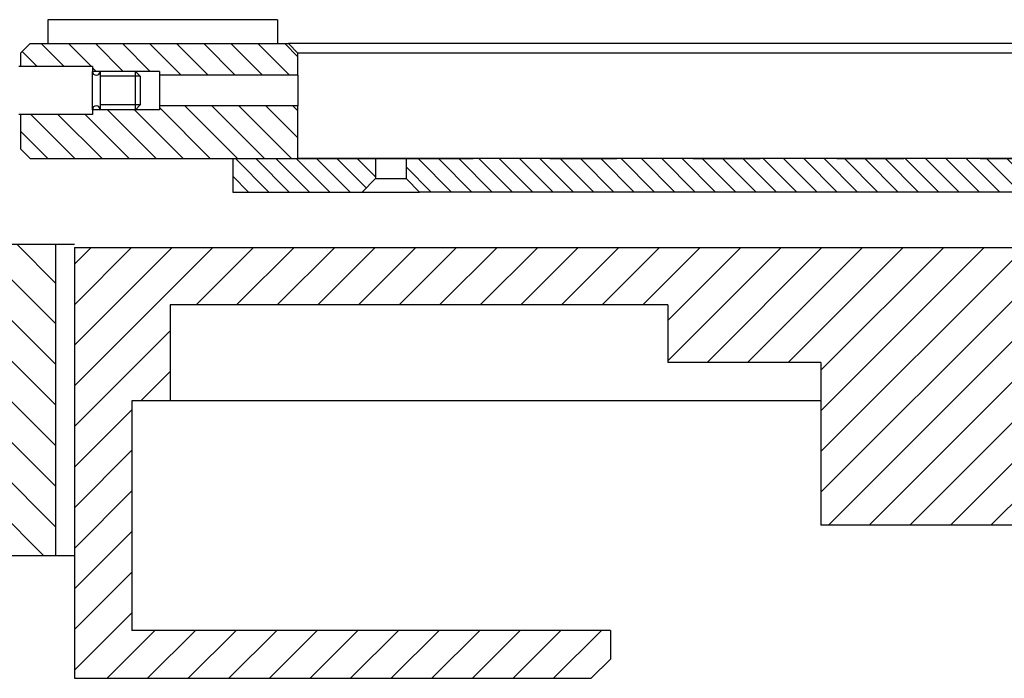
# Model space of a CAD drawing. Extents: x -1809 to 6113, y -4129 to 1471.
# Tile 3 of 197: x -216 to -113, y -2820 to -2751. Entities that reach past the tile are written whole.
import ezdxf

# ---------------------------------------------------------------- set-up
doc = ezdxf.new("R2010")
doc.units = 0
doc.linetypes.add('DASHED', pattern=[15, 7, -8])
doc.layers.get('0').update_dxf_attribs({"linetype": 'CONTINUOUS'})
doc.layers.add('1', color=7, linetype='CONTINUOUS')
pattern_1 = [(315, (-1117.56998979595, -6318.135432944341), (1.4142135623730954, 1.4142135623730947), [])]
pattern_2 = [(315, (-1117.569989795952, -6268.135432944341), (1.0606601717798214, 1.060660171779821), [])]

# ---------------------------------------------------------------- blocks, each defined once
blk = doc.blocks.new('Z-STACK', base_point=(-660.9662464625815, -2918.356431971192))
at = {"linetype": 'CONTINUOUS'}
h = blk.add_hatch(dxfattribs=at)
h.set_pattern_fill('USER', color=4, scale=2, angle=315, pattern_type=0)
h.set_pattern_definition(pattern_1)
h.paths.add_polyline_path([(-214.4034238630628, -2753.542867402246), (-212.5745142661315, -2753.542867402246), (-210.5745142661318, -2753.542867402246), (-190.5745142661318, -2753.542867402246), (-188.5745142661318, -2753.542867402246), (-187.423423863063, -2753.542867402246), (-186.423423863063, -2754.542867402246), (-186.4234238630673, -2756.842867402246), (-200.9034238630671, -2756.842867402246), (-200.9034238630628, -2756.442867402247), (-203.4034238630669, -2756.442867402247), (-207.1034238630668, -2756.442867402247), (-207.903423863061, -2756.442867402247), (-207.9034238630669, -2755.942867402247), (-210.5745142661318, -2755.942867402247), (-215.4034238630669, -2755.942867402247), (-215.4034238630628, -2754.542867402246)])
h = blk.add_hatch(dxfattribs=at)
h.set_pattern_fill('USER', color=4, scale=2, angle=315, pattern_type=0)
h.set_pattern_definition(pattern_1)
h.paths.add_polyline_path([(-214.4034238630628, -2765.542867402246), (-210.0745142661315, -2765.542867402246), (-193.2334238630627, -2765.542867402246), (-191.0745142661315, -2765.542867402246), (-190.3745142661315, -2765.542867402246), (-186.4234238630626, -2765.542867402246), (-186.423423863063, -2760.042867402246), (-200.9034238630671, -2760.042867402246), (-200.9034238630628, -2760.442867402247), (-203.4034238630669, -2760.442867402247), (-207.1034238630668, -2760.442867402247), (-207.903423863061, -2760.442867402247), (-207.903423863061, -2760.942867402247), (-210.5745142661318, -2760.942867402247), (-215.4034238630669, -2760.942867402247), (-215.4034238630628, -2764.542867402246)])
h = blk.add_hatch(dxfattribs=at)
h.set_pattern_fill('USER', color=2, scale=1.5, angle=315, pattern_type=0)
h.set_pattern_definition(pattern_2)
h.paths.add_polyline_path([(-187.2334238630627, -2765.542867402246), (-191.0745142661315, -2765.542867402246), (-193.2334238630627, -2765.542867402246), (-193.2334238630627, -2769.042867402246), (-179.7234238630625, -2769.042867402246), (-178.3234238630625, -2767.642867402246), (-178.3234238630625, -2765.542867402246), (-182.4234238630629, -2765.542867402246), (-186.4234238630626, -2765.542867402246)])
at = {"layer": '1', "linetype": 'CONTINUOUS'}
h = blk.add_hatch(dxfattribs=at)
h.set_pattern_fill('USER', color=2, scale=1.5, angle=315, pattern_type=0)
h.set_pattern_definition(pattern_2)
edge = h.paths.add_edge_path()
edge.add_line((-87.07297766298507, -2765.542867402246), (-86.9082418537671, -2765.542867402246))
edge.add_line((-86.9082418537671, -2765.542867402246), (-85.7434238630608, -2765.542867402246))
edge.add_line((-85.7434238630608, -2765.542867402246), (-82.19317602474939, -2765.542867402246))
edge.add_line((-82.19317602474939, -2765.542867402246), (-82.19317602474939, -2767.642867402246))
edge.add_spline(control_points=[(-82.19317602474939, -2767.642867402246), (-82.42761129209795, -2767.8758716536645), (-82.89595380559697, -2768.342410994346), (-83.36389360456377, -2768.8093540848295), (-83.59782187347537, -2769.042867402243)], knot_values=[0, 0, 0, 0, 0.99159343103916, 1.98318716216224, 1.98318716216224, 1.98318716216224, 1.98318716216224], degree=3, periodic=0)
edge.add_line((-83.59782187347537, -2769.042867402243), (-84.18782974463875, -2769.042867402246))
edge.add_line((-84.18782974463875, -2769.042867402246), (-84.72074886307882, -2769.042867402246))
edge.add_line((-84.72074886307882, -2769.042867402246), (-89.60342386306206, -2769.042867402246))
edge.add_line((-89.60342386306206, -2769.042867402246), (-173.7234238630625, -2769.042867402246))
edge.add_line((-173.7234238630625, -2769.042867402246), (-175.1234238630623, -2767.642867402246))
edge.add_line((-175.1234238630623, -2767.642867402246), (-175.1234238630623, -2765.542867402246))
edge.add_line((-175.1234238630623, -2765.542867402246), (-89.7434238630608, -2765.542867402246))
edge.add_line((-89.7434238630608, -2765.542867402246), (-87.07297766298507, -2765.542867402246))
h = blk.add_hatch(dxfattribs=at)
h.set_pattern_fill('USER', color=1, scale=3, angle=135, pattern_type=0)
h.set_pattern_definition([(135, (-1117.569989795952, -6268.135432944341), (-2.121320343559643, -2.1213203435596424), [])])
h.paths.add_polyline_path([(-211.7739039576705, -2774.542867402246), (-226.6027139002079, -2774.542867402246), (-226.6027139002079, -2790.542867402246), (-229.1027139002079, -2791.342867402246), (-231.6027139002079, -2790.542867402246), (-231.6027139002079, -2774.542867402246), (-338.7739039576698, -2774.542867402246), (-338.7739039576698, -2807.042867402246), (-211.7739039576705, -2807.042867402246)])
h = blk.add_hatch(dxfattribs=at)
h.set_pattern_fill('USER', color=6, scale=3, angle=45, pattern_type=0)
h.set_pattern_definition([(45, (-1117.569989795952, -6268.135432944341), (-2.1213203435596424, 2.121320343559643), [])])
h.paths.add_polyline_path([(-111.7739039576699, -2774.842867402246), (-209.7739039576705, -2774.842867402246), (-209.7739039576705, -2819.842867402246), (-155.77390395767, -2819.842867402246), (-153.7739039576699, -2817.842867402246), (-153.7739039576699, -2814.842867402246), (-203.7739039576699, -2814.842867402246), (-203.7739039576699, -2790.842867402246), (-199.7739039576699, -2790.842867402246), (-199.7739039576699, -2780.842867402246), (-147.77390395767, -2780.842867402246), (-147.77390395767, -2786.842867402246), (-131.77390395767, -2786.842867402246), (-131.77390395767, -2803.842867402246), (-98.27390395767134, -2803.842867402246), (-98.27390395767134, -2786.042867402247), (-101.0239039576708, -2786.042867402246), (-106.5239039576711, -2786.042867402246), (-109.7739039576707, -2786.042867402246), (-111.77390395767, -2786.042867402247)])
at = {"color": 7, "linetype": 'CONTINUOUS'}
for p, q in [((-212.5745142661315, -2751.042867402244), (-212.5745142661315, -2753.542867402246)), ((-188.5745142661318, -2751.042867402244), (-188.5745142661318, -2753.542867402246))]:
    blk.add_line(p, q, dxfattribs=at)
at = {"color": 4, "linetype": 'CONTINUOUS'}
for p, q in [((-214.4034238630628, -2753.542867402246), (-215.4034238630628, -2754.542867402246)), ((-214.4034238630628, -2753.542867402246), (-212.5745142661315, -2753.542867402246)), ((-212.5745142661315, -2753.542867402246), (-210.5745142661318, -2753.542867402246)), ((-210.5745142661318, -2753.542867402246), (-190.5745142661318, -2753.542867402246)), ((-190.5745142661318, -2753.542867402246), (-188.5745142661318, -2753.542867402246)), ((-188.5745142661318, -2753.542867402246), (-187.423423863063, -2753.542867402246)), ((-90.36342386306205, -2753.542867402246), (-187.423423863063, -2753.542867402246)), ((-186.423423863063, -2754.542867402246), (-187.423423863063, -2753.542867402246)), ((-215.4034238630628, -2754.542867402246), (-215.4034238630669, -2755.942867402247)), ((-90.36342386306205, -2754.542867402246), (-186.423423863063, -2754.542867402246)), ((-186.4234238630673, -2756.842867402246), (-186.423423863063, -2754.542867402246)), ((-210.5745142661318, -2755.942867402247), (-215.4034238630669, -2755.942867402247)), ((-207.9034238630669, -2755.942867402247), (-210.5745142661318, -2755.942867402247)), ((-207.1034238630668, -2756.442867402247), (-207.903423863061, -2756.442867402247)), ((-200.9034238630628, -2756.442867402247), (-203.4034238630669, -2756.442867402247)), ((-200.9034238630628, -2756.442867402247), (-200.9034238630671, -2756.842867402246)), ((-200.9034238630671, -2756.842867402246), (-200.9034238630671, -2758.442867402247)), ((-186.4234238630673, -2756.842867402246), (-200.9034238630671, -2756.842867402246)), ((-186.4234238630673, -2756.842867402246), (-186.4234238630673, -2758.442867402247)), ((-200.9034238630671, -2758.442867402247), (-200.9034238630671, -2760.042867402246)), ((-186.4234238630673, -2758.442867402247), (-186.423423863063, -2760.042867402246)), ((-200.9034238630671, -2760.042867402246), (-200.9034238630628, -2760.442867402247)), ((-186.423423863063, -2760.042867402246), (-200.9034238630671, -2760.042867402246)), ((-186.4234238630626, -2765.542867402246), (-186.423423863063, -2760.042867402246)), ((-210.5745142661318, -2760.942867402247), (-215.4034238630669, -2760.942867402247)), ((-215.4034238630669, -2760.942867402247), (-215.4034238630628, -2764.542867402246)), ((-207.903423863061, -2760.942867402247), (-210.5745142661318, -2760.942867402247)), ((-207.1034238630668, -2760.442867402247), (-207.903423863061, -2760.442867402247)), ((-200.9034238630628, -2760.442867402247), (-203.4034238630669, -2760.442867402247)), ((-214.4034238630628, -2765.542867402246), (-215.4034238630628, -2764.542867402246)), ((-214.4034238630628, -2765.542867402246), (-210.0745142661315, -2765.542867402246)), ((-210.0745142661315, -2765.542867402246), (-193.2334238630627, -2765.542867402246)), ((-193.2334238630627, -2765.542867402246), (-191.0745142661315, -2765.542867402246)), ((-191.0745142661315, -2765.542867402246), (-190.3745142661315, -2765.542867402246)), ((-190.3745142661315, -2765.542867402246), (-186.4234238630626, -2765.542867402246))]:
    blk.add_line(p, q, dxfattribs=at)
at = {"color": 2, "linetype": 'CONTINUOUS'}
for p, q in [((-215.4034238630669, -2755.942867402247), (-215.6034238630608, -2755.942867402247)), ((-210.5745142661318, -2755.942867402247), (-215.4034238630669, -2755.942867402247)), ((-207.9034238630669, -2755.942867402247), (-210.5745142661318, -2755.942867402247)), ((-207.9034238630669, -2755.942867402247), (-207.903423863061, -2756.442867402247)), ((-203.4034238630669, -2756.442867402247), (-207.1034238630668, -2756.442867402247)), ((-202.9034238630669, -2756.942867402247), (-203.4034238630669, -2756.442867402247)), ((-202.9034238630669, -2756.942867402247), (-202.9034238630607, -2759.942867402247)), ((-202.9034238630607, -2759.942867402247), (-203.4034238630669, -2760.442867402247)), ((-215.4034238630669, -2760.942867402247), (-215.6034238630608, -2760.942867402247)), ((-210.5745142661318, -2760.942867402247), (-215.4034238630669, -2760.942867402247)), ((-207.903423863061, -2760.942867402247), (-210.5745142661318, -2760.942867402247)), ((-207.903423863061, -2760.442867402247), (-207.903423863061, -2760.942867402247)), ((-203.4034238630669, -2760.442867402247), (-207.1034238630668, -2760.442867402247)), ((-193.2334238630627, -2765.542867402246), (-193.2334238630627, -2769.042867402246)), ((-178.3234238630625, -2765.542867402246), (-178.3234238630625, -2767.642867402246)), ((-175.1234238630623, -2765.542867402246), (-175.1234238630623, -2767.642867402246)), ((-178.3234238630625, -2767.642867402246), (-179.7234238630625, -2769.042867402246)), ((-178.3234238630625, -2767.642867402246), (-175.1234238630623, -2767.642867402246)), ((-175.1234238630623, -2767.642867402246), (-173.7234238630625, -2769.042867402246)), ((-193.2334238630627, -2769.042867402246), (-179.7234238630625, -2769.042867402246)), ((-179.7234238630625, -2769.042867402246), (-173.7234238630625, -2769.042867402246)), ((-89.60342386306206, -2769.042867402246), (-173.7234238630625, -2769.042867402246))]:
    blk.add_line(p, q, dxfattribs=at)
at = {"color": 4, "linetype": 'DASHED'}
for p, q in [((-207.9034238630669, -2755.942867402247), (-207.903423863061, -2756.442867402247)), ((-203.4034238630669, -2756.442867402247), (-207.1034238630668, -2756.442867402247)), ((-207.903423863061, -2760.442867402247), (-207.903423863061, -2760.942867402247)), ((-203.4034238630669, -2760.442867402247), (-207.1034238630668, -2760.442867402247))]:
    blk.add_line(p, q, dxfattribs=at)
at = {"color": 7, "linetype": 'DASHED'}
for p, q in [((-210.0745142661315, -2765.542867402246), (-210.061250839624, -2765.542867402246)), ((-210.061250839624, -2765.542867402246), (-206.726453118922, -2765.542867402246)), ((-206.726453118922, -2765.542867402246), (-205.7134238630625, -2765.542867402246)), ((-205.7134238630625, -2765.542867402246), (-202.1734098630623, -2765.542867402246)), ((-202.1734098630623, -2765.542867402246), (-193.2334238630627, -2765.542867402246)), ((-193.2334238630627, -2765.542867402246), (-191.0745142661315, -2765.542867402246))]:
    blk.add_line(p, q, dxfattribs=at)
at = {"color": 2, "linetype": 'DASHED'}
for p, q in [((-193.2334238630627, -2765.542867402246), (-191.0745142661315, -2765.542867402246)), ((-191.0745142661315, -2765.542867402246), (-187.2334238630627, -2765.542867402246)), ((-187.2334238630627, -2765.542867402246), (-186.4234238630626, -2765.542867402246)), ((-186.4234238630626, -2765.542867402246), (-182.4234238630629, -2765.542867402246)), ((-182.4234238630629, -2765.542867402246), (-178.3234238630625, -2765.542867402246)), ((-178.3234238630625, -2765.542867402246), (-178.2234238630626, -2765.542867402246)), ((-178.2234238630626, -2765.542867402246), (-175.2234238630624, -2765.542867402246)), ((-175.2234238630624, -2765.542867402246), (-175.1234238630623, -2765.542867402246)), ((-175.1234238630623, -2765.542867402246), (-89.7434238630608, -2765.542867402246))]:
    blk.add_line(p, q, dxfattribs=at)
at = {"color": 1, "linetype": 'CONTINUOUS'}
for p, q in [((-211.7739039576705, -2774.542867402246), (-226.6027139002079, -2774.542867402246)), ((-209.7739039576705, -2774.542867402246), (-211.7739039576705, -2774.542867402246)), ((-211.7739039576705, -2774.542867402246), (-211.7739039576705, -2807.042867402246)), ((-211.7739039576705, -2807.042867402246), (-338.7739039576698, -2807.042867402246)), ((-209.7739039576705, -2807.042867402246), (-211.7739039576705, -2807.042867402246))]:
    blk.add_line(p, q, dxfattribs=at)
at = {"color": 6, "linetype": 'CONTINUOUS'}
for p, q in [((-209.7739039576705, -2774.842867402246), (-111.7739039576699, -2774.842867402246)), ((-209.7739039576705, -2774.842867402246), (-209.7739039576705, -2819.842867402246)), ((-199.7739039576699, -2780.842867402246), (-199.7739039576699, -2790.842867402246)), ((-147.77390395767, -2780.842867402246), (-199.7739039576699, -2780.842867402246)), ((-147.77390395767, -2780.842867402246), (-147.77390395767, -2786.842867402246)), ((-131.77390395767, -2786.842867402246), (-147.77390395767, -2786.842867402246)), ((-131.77390395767, -2786.842867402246), (-131.77390395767, -2803.842867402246)), ((-203.7739039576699, -2790.842867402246), (-203.7739039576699, -2814.842867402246)), ((-199.7739039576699, -2790.842867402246), (-203.7739039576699, -2790.842867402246)), ((-131.77390395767, -2790.842867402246), (-199.7739039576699, -2790.842867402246)), ((-98.27390395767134, -2803.842867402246), (-131.77390395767, -2803.842867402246)), ((-153.7739039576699, -2814.842867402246), (-203.7739039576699, -2814.842867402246)), ((-153.7739039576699, -2814.842867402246), (-153.7739039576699, -2817.842867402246)), ((-153.7739039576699, -2817.842867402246), (-155.77390395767, -2819.842867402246)), ((-209.7739039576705, -2819.842867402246), (-155.77390395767, -2819.842867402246))]:
    blk.add_line(p, q, dxfattribs=at)
at = {"color": 2, "linetype": 'CONTINUOUS'}
for centre, radius, start, end in [((-207.5034238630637, -2756.442867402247), 0.39999999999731, 180, 0), ((-207.5034238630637, -2760.442867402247), 0.39999999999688, 0, 180)]:
    blk.add_arc(centre, radius, start, end, dxfattribs=at)
at = {"layer": '1', "color": 7, "linetype": 'CONTINUOUS'}
blk.add_line((-188.5745142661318, -2751.042867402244), (-212.5745142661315, -2751.042867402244), dxfattribs=at)
at = {"layer": '1', "color": 2, "linetype": 'CONTINUOUS'}
for p, q in [((-207.903423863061, -2760.442867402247), (-207.903423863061, -2756.442867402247)), ((-207.1034238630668, -2756.442867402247), (-207.1034238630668, -2756.942867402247)), ((-207.1034238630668, -2756.942867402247), (-207.1034238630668, -2759.942867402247)), ((-202.9034238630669, -2756.942867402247), (-207.1034238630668, -2756.942867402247)), ((-203.4034238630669, -2760.442867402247), (-203.4034238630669, -2756.442867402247)), ((-207.1034238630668, -2759.942867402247), (-207.1034238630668, -2760.442867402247)), ((-202.9034238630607, -2759.942867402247), (-207.1034238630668, -2759.942867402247))]:
    blk.add_line(p, q, dxfattribs=at)
at = {"layer": '1', "color": 4, "linetype": 'CONTINUOUS'}
blk.add_line((-85.7434238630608, -2765.542867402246), (-186.4234238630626, -2765.542867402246), dxfattribs=at)

msp = doc.modelspace()

# ---------------------------------------------------------------- block references
at = {"layer": '1'}
msp.add_blockref('Z-STACK', (-660.9662464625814, -2918.3564319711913), dxfattribs=at)

doc.saveas('drawing.dxf')
